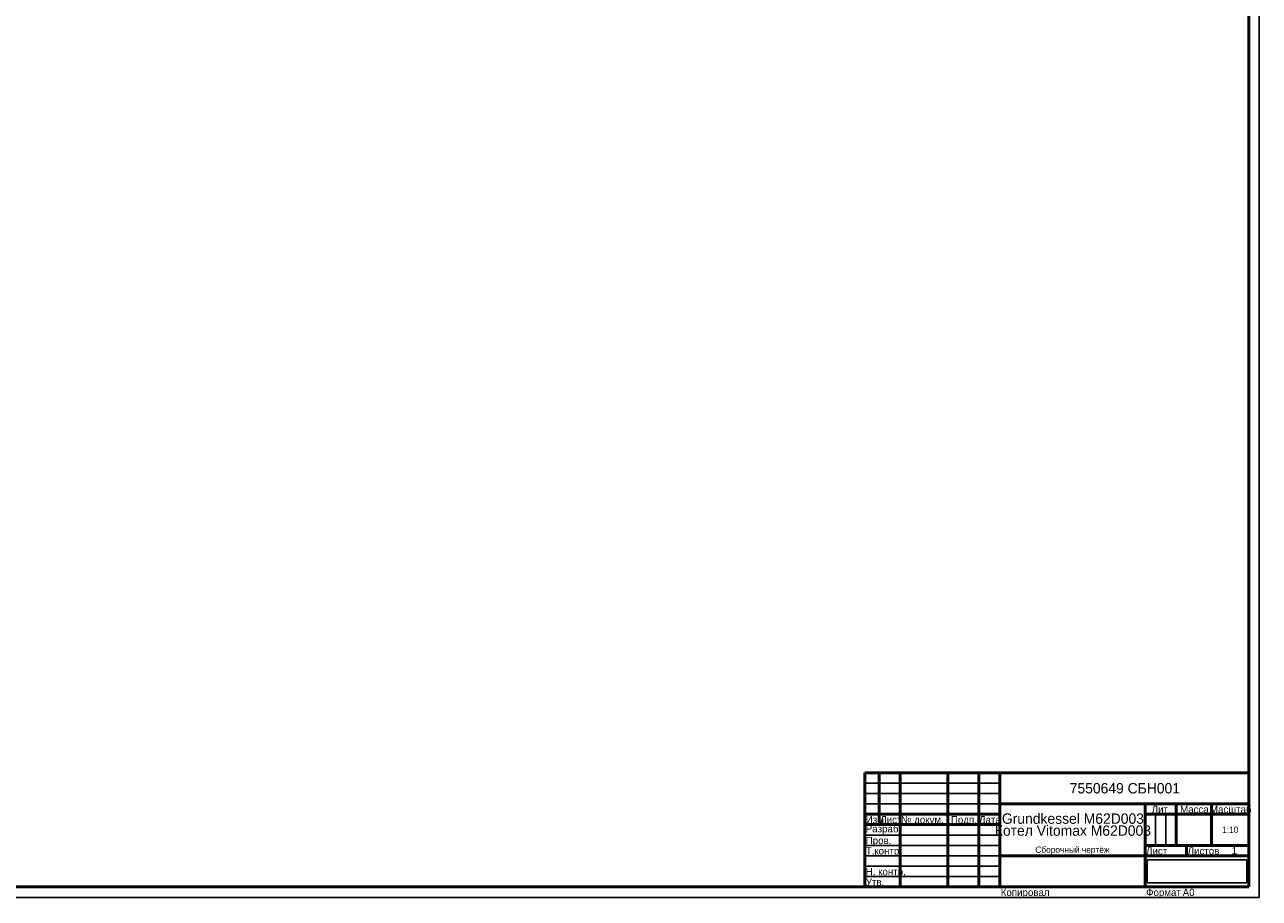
# Model space of a CAD drawing. Header units: millimetres. Extents: x 0 to 5303, y -172 to 841.
# Tile 2 of 6: x 594 to 1189, y 0 to 420. Entities that reach past the tile are written whole.
import ezdxf

# ---------------------------------------------------------------- set-up
doc = ezdxf.new("R2010")
doc.units = ezdxf.units.MM
picture_1 = doc.add_image_def('image1.png', size_in_pixel=(761, 160))

# ---------------------------------------------------------------- blocks, each defined once
blk = doc.blocks.new('_FR1Страница_1')
at = {"color": 7, "linetype": 'Continuous', "lineweight": 25}
for p, q in [((1189, 0), (1189, 841)), ((999, 55), (1064, 55)), ((999, 50), (1064, 50)), ((999, 45), (1064, 45)), ((1139, 40), (1139, 25)), ((1144, 40), (1144, 25)), ((999, 30), (1064, 30)), ((999, 25), (1064, 25)), ((999, 20), (1064, 20)), ((1134, 20), (1184, 20)), ((1154, 20), (1154, 20)), ((999, 15), (1064, 15)), ((999, 10), (1064, 10)), ((0, 0), (1189, 0))]:
    blk.add_line(p, q, dxfattribs=at)
at = {"color": 7, "linetype": 'Continuous', "lineweight": 50}
for p, q in [((1184, 836), (1184, 5)), ((999, 5), (999, 60)), ((999, 60), (1184, 60)), ((1006, 60), (1006, 35)), ((1016, 60), (1016, 5)), ((1039, 60), (1039, 5)), ((1054, 60), (1054, 5)), ((1064, 60), (1064, 5)), ((1064, 45), (1184, 45)), ((1134, 45), (1134, 5)), ((1149, 45), (1149, 25)), ((1166, 45), (1166, 25)), ((999, 40), (1064, 40)), ((1134, 40), (1184, 40)), ((999, 35), (1064, 35)), ((1134, 25), (1184, 25)), ((1154, 25), (1154, 20)), ((1064, 20), (1184, 20)), ((1184, 5), (20, 5))]:
    blk.add_line(p, q, dxfattribs=at)
at = {"color": 7}
for s, insert, char_height, width, attachment_point in [('{\\fT-FLEX Type A|b0|i0;\\l\\C250;\\P}', (1002.5, 59.125), 3.5, 8.75, 2), ('{\\fT-FLEX Type A|b0|i0;\\l\\C250;\\P}', (1002.5, 54.125), 3.5, 8.75, 2), ('{\\fT-FLEX Type A|b0|i0;\\l\\C250;\\P}', (1006, 59.125), 3.5, 11.75, 1), ('{\\fT-FLEX Type A|b0|i0;\\l\\C250;\\P}', (1006, 54.125), 3.5, 11.75, 1), ('{\\fT-FLEX Type A|b0|i0;\\l\\C250; \\P}', (1016, 59.125), 3.5, 24.75, 1), ('{\\fT-FLEX Type A|b0|i0;\\l\\C250; \\P}', (1016, 54.125), 3.5, 24.75, 1), ('{\\fT-FLEX Type A|b0|i0;\\l\\C250;\\P}', (1054, 59.125), 3.5, 11.75, 1), ('{\\fT-FLEX Type A|b0|i0;\\l\\C250;\\P}', (1054, 54.125), 3.5, 11.75, 1), ('\\pl0.5;{\\fT-FLEX Type A|b0|i0;\\l\\C250;7550649 СБH001\\P}', (1124, 52.5), 5, 122.5, 5), ('{\\fT-FLEX Type A|b0|i0;\\l\\C250;\\P}', (1002.5, 49.125), 3.5, 8.75, 2), ('{\\fT-FLEX Type A|b0|i0;\\l\\C250;\\P}', (1006, 49.125), 3.5, 11.75, 1), ('{\\fT-FLEX Type A|b0|i0;\\l\\C250; \\P}', (1016, 49.125), 3.5, 24.75, 1), ('{\\fT-FLEX Type A|b0|i0;\\l\\C250;\\P}', (1054, 49.125), 3.5, 11.75, 1), ('{\\fT-FLEX Type A|b0|i0;\\l\\C250; \\P}', (1002.5, 44.125), 3.5, 8.75, 2), ('{\\fT-FLEX Type A|b0|i0;\\l\\C250;\\P}', (1006, 44.125), 3.5, 11.75, 1), ('{\\fT-FLEX Type A|b0|i0;\\l\\C250; \\P}', (1016, 44.125), 3.5, 24.75, 1), ('{\\fT-FLEX Type A|b0|i0;\\l\\C250;\\P}', (1054, 44.125), 3.5, 11.75, 1), ('\\pl0.5;{\\fT-FLEX Type A|b0|i0;\\l\\C250;Лит.\\P}', (1141.5, 44.125), 3.5, 16.75, 2), ('\\pl0.5;{\\fT-FLEX Type A|b0|i0;\\l\\C250;Масса\\P}', (1157.5, 44.125), 3.5, 18.75, 2), ('\\pl0.5;{\\fT-FLEX Type A|b0|i0;\\l\\C250;Масштаб\\P}', (1175, 44.125), 3.5, 19.75, 2), ('\\pl0.5;{\\fT-FLEX Type A|b0|i0;\\l\\C250;Изм.\\H0.857143x;\\P}', (999, 39.125), 3.5, 8.75, 1), ('\\pl0.5;{\\fT-FLEX Type A|b0|i0;\\l\\C250;Лист\\H0.857143x;\\P}', (1006, 39.125), 3.5, 11.75, 1), ('\\pl0.5;{\\fT-FLEX Type A|b0|i0;\\l\\C250;№ докум.\\P}', (1016, 39.125), 3.5, 24.75, 1), ('\\pl0.5;{\\fT-FLEX Type A|b0|i0;\\l\\C250;Подп.\\P}', (1046.5, 39.125), 3.5, 16.75, 2), ('\\pl0.5;{\\fT-FLEX Type A|b0|i0;\\l\\C250;Дата\\H0.857143x;\\P}', (1059, 39.125), 3.5, 11.75, 2), ('\\pl0.5;{\\fT-FLEX Type A|b0|i0;\\l\\C250;Разраб.\\P}', (999, 32.5), 3.5, 18.75, 4), ('\\pl0.5;{\\fT-FLEX Type A|b0|i0;\\l\\C250;\\P}', (1016, 34.125), 3.5, 24.75, 1), ('\\pl0.5;{\\fT-FLEX Type A|b0|i0;\\l\\C250;\\H0.857143x;\\P}', (1054, 34.125), 3.5, 11.75, 1), ('\\pl0.5;{\\fT-FLEX Type A|b0|i0;\\l\\C250; \\P}', (1157.5, 32.5), 3.5, 18.75, 5), ('{\\fT-FLEX Type A|b0|i0;\\l\\C250;1:10\\P}', (1175, 32.5), 3, 19.5, 5), ('\\pl0.5;{\\fT-FLEX Type A|b0|i0;\\l\\C250;\\H0.857143x;\\P}', (1175, 32.5), 3.5, 19.75, 5), ('\\pl0.5;{\\fT-FLEX Type A|b0|i0;\\l\\C250;Т.контр.\\P}', (999, 24.125), 3.5, 18.75, 1), ('\\pl0.5;{\\fT-FLEX Type A|b0|i0;\\l\\C250;Пров.\\P}', (999, 29.125), 3.5, 18.75, 1), ('\\pl0.5;{\\fT-FLEX Type A|b0|i0;\\l\\C250;\\P}', (1016, 29.125), 3.5, 24.75, 1), ('\\pl0.5;{\\fT-FLEX Type A|b0|i0;\\l\\C250;\\P}', (1016, 24.125), 3.5, 24.75, 1), ('\\pl0.5;{\\fT-FLEX Type A|b0|i0;\\l\\C250;\\P}', (1054, 29.125), 3.5, 11.75, 1), ('\\pl0.5;{\\fT-FLEX Type A|b0|i0;\\l\\C250;\\H0.857143x;\\P}', (1054, 24.125), 3.5, 11.75, 1), ('{\\fT-FLEX Type A|b0|i0;\\l\\C250;Сборочный чертёж\\P}', (1099, 22.5), 3, 71.5, 5), ('\\pl0.5;{\\fT-FLEX Type A|b0|i0;\\l\\C250;Лист\\P}', (1134, 24.125), 3.5, 11.75, 1), ('\\pl0.5;{\\fT-FLEX Type A|b0|i0;\\l\\C250;\\H0.857143x;\\P}', (1149, 24.125), 3.5, 11.75, 2), ('\\pl0.5;{\\fT-FLEX Type A|b0|i0;\\l\\C250;Листов\\P}', (1154, 24.125), 3.5, 17.75, 1), ('{\\fT-FLEX Type A|b0|i0;\\l\\C250;1\\P}', (1177, 22.5), 3.5, 15.75, 5), ('\\pl0.5;{\\fT-FLEX Type A|b0|i0;\\l\\C250;\\H0.857143x;\\P}', (1177, 24.125), 3.5, 15.75, 2), ('\\pl0.5;{\\fT-FLEX Type A|b0|i0;\\l\\C250;\\P}', (999, 19.125), 3.5, 18.75, 1), ('\\pl0.5;{\\fT-FLEX Type A|b0|i0;\\l\\C250;\\P}', (1016, 19.125), 3.5, 24.75, 1), ('\\pl0.5;{\\fT-FLEX Type A|b0|i0;\\l\\C250;\\P}', (1054, 19.125), 3.5, 11.75, 1), ('{\\fT-FLEX Type A|b0|i0;\\l\\C250;\\P}', (1149, 22.5), 3.5, 11.75, 5), ('\\pl0.5;{\\fT-FLEX Type A|b0|i0;\\l\\C250;Н. контр.\\P}', (999, 14.125), 3.5, 18.75, 1), ('\\pl0.5;{\\fT-FLEX Type A|b0|i0;\\l\\C250;\\P}', (1016, 14.125), 3.5, 24.75, 1), ('\\pl0.5;{\\fT-FLEX Type A|b0|i0;\\l\\C250;\\H0.857143x;\\P}', (1054, 14.125), 3.5, 11.75, 1), ('\\pl0.5;{\\fT-FLEX Type A|b0|i0;\\l\\C250;Утв.\\P}', (999, 9.125), 3.5, 18.75, 1), ('\\pl0.5;{\\fT-FLEX Type A|b0|i0;\\l\\C250;\\P}', (1016, 9.125), 3.5, 24.75, 1), ('\\pl0.5;{\\fT-FLEX Type A|b0|i0;\\l\\C250;\\H0.857143x;\\P}', (1054, 9.125), 3.5, 11.75, 1), ('\\pl0.5;{\\fT-FLEX Type A|b0|i0;\\l\\C250;Копировал\\P}', (1064, 4.125), 3.5, 23.566, 1), ('\\pl0.5;{\\fT-FLEX Type A|b0|i0;\\l\\C250;\\P}', (1085.816, 4.125), 3.5, 40.967, 1), ('\\pl0.5;{\\fT-FLEX Type A|b0|i0;\\l\\C250;Формат\\P}', (1134, 4.125), 3.5, 18.675, 1), ('\\pl0.5;{\\fT-FLEX Type A|b0|i0;\\l\\C250;\\P}', (1150.925, 4.125), 3.5, 9.825, 1), ('{\\fT-FLEX Type A|b0|i0;\\l\\C250;A0\\P}', (1154.963, 4.125), 3.5, 9.825, 2)]:
    blk.add_mtext(s, dxfattribs=dict(at, insert=insert, char_height=char_height, width=width, attachment_point=attachment_point))
at = {"color": 7, "insert": (1099, 35), "char_height": 5, "width": 72.5, "attachment_point": 5, "line_spacing_factor": 0.69}
blk.add_mtext('\\pl0.5;{\\fT-FLEX Type A|b0|i0;\\l\\C250;Grundkessel M62D003\\PКотел Vitomax M62D003\\P}', dxfattribs=at)
image = blk.add_image(picture_1, insert=(1135, 7), size_in_units=(48, 11))
image.dxf.flags = 11
blk = doc.blocks.new('Страница_1')
blk.add_blockref('_FR1Страница_1', (0, 0))

msp = doc.modelspace()

# ---------------------------------------------------------------- block references
msp.add_blockref('Страница_1', (0, 0))

doc.saveas('drawing.dxf')
